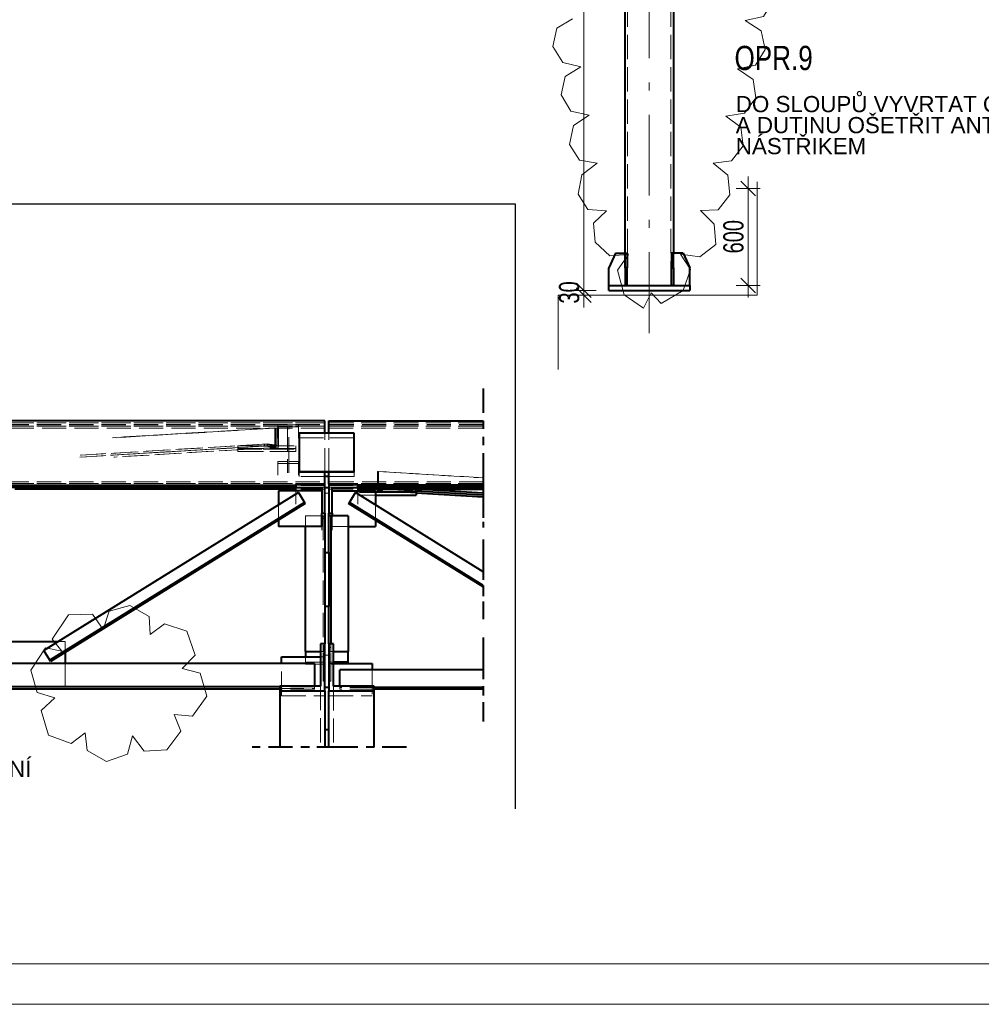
# Model space of a CAD drawing. Header units: metres. Extents: x 235 to 340, y 94 to 153.
# Tile 5 of 48: x 256 to 268, y 94 to 106. Entities that reach past the tile are written whole.
import ezdxf

# ---------------------------------------------------------------- set-up
doc = ezdxf.new("R2010")
doc.units = ezdxf.units.M
for name, pattern in [('__RA_15', [1.7, 1, -0.3, 0.1, -0.3]), ('__RA_2', [0.4, 0.3, -0.1]), ('__RA_4', [0.6, 0.3, -0.1, 0, -0.1, 0, -0.1])]:
    doc.linetypes.add(name, pattern=pattern)
for name, color, linetype, lineweight in [('OSY', 204, '__RA_15', 13), ('POPIS', 7, 'Continuous', 13), ('SRAFY', 254, 'Continuous', 18), ('Standard', 7, 'Continuous', 40), ('VYZTUZ', 11, 'Continuous', 50)]:
    doc.layers.add(name, color=color, linetype=linetype, lineweight=lineweight)
doc.styles.add('ARIAL', font='ARIAL.TTF')

msp = doc.modelspace()

# ---------------------------------------------------------------- linework, layer by layer
at = {"layer": 'OSY', "color": 204, "linetype": '__RA_15', "lineweight": 13}
msp.add_line((264.044, 102.29), (264.044, 124.551), dxfattribs=at)
at = {"layer": 'SRAFY', "color": 136, "linetype": 'Continuous', "lineweight": 18}
for points in [[(234.859, 93.986), (339.859, 93.986), (339.859, 153.386), (234.859, 153.386), (234.859, 93.986)], [(235.359, 94.486), (339.359, 94.486), (339.359, 152.886), (235.359, 152.886), (235.359, 94.486)]]:
    msp.add_lwpolyline(points, dxfattribs=at)
at = {"layer": 'Standard', "color": 1, "linetype": 'Continuous', "lineweight": 40}
for p, q in [((263.744, 103.278), (263.744, 115.778)), ((264.344, 115.778), (264.344, 103.278)), ((263.624, 103.278), (263.544, 103.098)), ((263.624, 103.278), (263.744, 103.278)), ((263.744, 103.278), (263.768, 103.278)), ((263.744, 103.098), (263.744, 103.278)), ((263.768, 103.278), (263.768, 103.098)), ((264.344, 103.278), (264.32, 103.278)), ((264.32, 103.278), (264.32, 103.098)), ((264.464, 103.278), (264.344, 103.278)), ((264.344, 103.098), (264.344, 103.278)), ((264.464, 103.278), (264.544, 103.098)), ((263.544, 102.878), (263.544, 103.098)), ((263.744, 103.098), (263.744, 102.878)), ((263.768, 103.098), (263.744, 103.098)), ((263.768, 102.878), (263.768, 103.098)), ((264.32, 102.878), (264.32, 103.098)), ((264.32, 103.098), (264.344, 103.098)), ((264.344, 103.098), (264.344, 102.878)), ((264.544, 102.878), (264.544, 103.098)), ((263.544, 102.818), (263.544, 102.878)), ((263.544, 102.878), (263.744, 102.878)), ((263.544, 102.818), (264.544, 102.818)), ((263.744, 102.878), (263.768, 102.878)), ((263.744, 102.878), (263.768, 102.878)), ((263.768, 102.878), (264.32, 102.878)), ((264.344, 102.878), (264.32, 102.878)), ((264.32, 102.878), (264.344, 102.878)), ((264.344, 102.878), (264.544, 102.878)), ((264.544, 102.878), (264.544, 102.818)), ((260.031, 101.206), (246.467, 101.206)), ((260.031, 101.05), (260.031, 101.206)), ((260.079, 101.05), (260.079, 101.206)), ((260.079, 101.206), (261.99, 101.206)), ((260.391, 101.05), (259.711, 101.05)), ((259.711, 101.05), (259.711, 100.572)), ((260.391, 100.572), (260.391, 101.05)), ((259.711, 100.572), (259.711, 100.568)), ((260.391, 100.572), (259.711, 100.572)), ((260.391, 100.568), (259.711, 100.568)), ((260.031, 100.421), (260.031, 100.568)), ((260.079, 100.517), (260.031, 100.517)), ((260.079, 100.514), (260.031, 100.514)), ((260.079, 100.421), (260.079, 100.568)), ((260.391, 100.568), (260.391, 100.572)), ((246.467, 100.409), (259.671, 100.409)), ((259.671, 100.383), (246.467, 100.383)), ((246.467, 100.383), (259.671, 100.383)), ((260.031, 100.421), (259.671, 100.421)), ((259.671, 100.421), (259.671, 100.381)), ((259.671, 100.381), (259.991, 100.381)), ((259.671, 100.339), (259.671, 100.381)), ((259.991, 100.381), (259.991, 100.06)), ((260.031, 100.06), (260.031, 100.421)), ((260.079, 100.377), (260.031, 100.377)), ((260.079, 100.421), (260.079, 100.06)), ((260.439, 100.421), (260.079, 100.421)), ((260.119, 100.381), (260.439, 100.381)), ((260.119, 100.06), (260.119, 100.381)), ((260.439, 100.381), (260.439, 100.421)), ((261.99, 100.409), (260.439, 100.409)), ((260.439, 100.383), (261.99, 100.383)), ((261.99, 100.383), (260.439, 100.383)), ((260.439, 100.381), (260.439, 100.339)), ((259.671, 100.358), (256.195, 100.358)), ((259.702, 100.318), (256.551, 98.364)), ((259.991, 100.339), (259.455, 100.339)), ((259.455, 100.339), (259.455, 100.165)), ((259.702, 100.318), (259.778, 100.195)), ((260.119, 100.339), (260.655, 100.339)), ((260.333, 100.195), (260.409, 100.318)), ((261.99, 99.337), (260.409, 100.318)), ((261.159, 100.358), (260.439, 100.358)), ((260.439, 100.358), (261.99, 100.358)), ((260.655, 100.339), (260.655, 100.165)), ((260.655, 100.326), (261.159, 100.326)), ((260.655, 100.285), (261.159, 100.285)), ((261.99, 100.308), (261.159, 100.358)), ((261.159, 100.326), (261.159, 100.358)), ((261.99, 100.284), (261.159, 100.334)), ((261.159, 100.326), (261.159, 100.285)), ((261.99, 100.259), (261.159, 100.309)), ((259.778, 100.195), (256.627, 98.242)), ((259.786, 100.182), (256.635, 98.228)), ((259.778, 100.195), (259.786, 100.182)), ((260.324, 100.182), (260.333, 100.195)), ((261.99, 99.149), (260.324, 100.182)), ((261.99, 99.168), (260.333, 100.195)), ((259.991, 100.023), (259.991, 100.06)), ((259.991, 100.06), (260.031, 100.06)), ((259.991, 99.899), (259.991, 100.023)), ((260.031, 100.019), (259.991, 100.019)), ((260.031, 100.06), (260.031, 100.056)), ((260.031, 100.056), (260.031, 99.577)), ((260.079, 100.06), (260.119, 100.06)), ((260.079, 100.056), (260.079, 100.06)), ((260.079, 99.577), (260.079, 100.056)), ((260.103, 100.03), (260.079, 100.03)), ((260.103, 100.03), (260.103, 98.445)), ((260.119, 100.027), (260.103, 100.027)), ((260.119, 100.06), (260.119, 100.027)), ((260.319, 100.03), (260.119, 100.03)), ((260.319, 100.03), (260.319, 98.35)), ((259.455, 99.977), (259.455, 99.899)), ((259.991, 99.899), (259.455, 99.899)), ((259.791, 98.35), (259.791, 99.899)), ((260.319, 99.899), (260.655, 99.899)), ((260.655, 99.977), (260.655, 99.899)), ((260.031, 99.577), (260.031, 98.908)), ((260.031, 99.577), (260.079, 99.577)), ((260.079, 99.577), (260.079, 98.908)), ((260.031, 98.908), (260.031, 98.445)), ((260.079, 98.908), (260.031, 98.908)), ((260.079, 98.445), (260.079, 98.908)), ((256.135, 98.475), (256.729, 98.475)), ((260.031, 98.445), (259.975, 98.445)), ((259.975, 98.445), (259.975, 97.921)), ((260.031, 97.863), (260.031, 98.445)), ((260.079, 98.445), (260.079, 97.863)), ((260.135, 98.445), (260.079, 98.445)), ((260.135, 97.921), (260.135, 98.445)), ((256.627, 98.242), (256.551, 98.364)), ((256.815, 98.34), (256.815, 98.203)), ((259.791, 98.35), (259.791, 98.283)), ((259.791, 98.35), (259.975, 98.35)), ((260.135, 98.35), (260.319, 98.35)), ((260.319, 98.217), (260.319, 98.35)), ((259.903, 98.203), (246.467, 98.203)), ((256.635, 98.228), (256.627, 98.242)), ((259.495, 98.283), (259.975, 98.283)), ((259.495, 98.203), (259.495, 98.283)), ((259.903, 98.203), (259.903, 97.921)), ((260.319, 98.217), (260.135, 98.217)), ((260.135, 98.203), (260.615, 98.203)), ((260.319, 98.203), (260.319, 98.217)), ((260.615, 98.203), (260.615, 98.123)), ((261.99, 98.123), (260.215, 98.123)), ((260.215, 97.921), (260.215, 98.123)), ((259.471, 97.915), (246.467, 97.915)), ((259.471, 97.883), (246.467, 97.883)), ((259.471, 97.921), (259.471, 97.863)), ((259.975, 97.921), (259.471, 97.921)), ((259.471, 97.863), (260.031, 97.863)), ((259.471, 97.863), (259.471, 97.169)), ((260.031, 97.91), (260.079, 97.91)), ((260.031, 97.863), (260.031, 97.169)), ((260.079, 97.863), (260.639, 97.863)), ((260.079, 97.169), (260.079, 97.863)), ((260.639, 97.921), (260.135, 97.921)), ((260.639, 97.863), (260.639, 97.921)), ((261.99, 97.907), (260.639, 97.907)), ((261.99, 97.883), (260.639, 97.883)), ((260.639, 97.169), (260.639, 97.863)), ((260.079, 97.381), (260.031, 97.381))]:
    msp.add_line(p, q, dxfattribs=at)
at = {"layer": 'Standard', "color": 136, "linetype": '__RA_2', "lineweight": 18}
for p, q in [((263.776, 102.878), (263.776, 115.778)), ((264.312, 102.878), (264.312, 115.778)), ((263.768, 103.098), (263.744, 103.098)), ((264.32, 103.098), (264.344, 103.098)), ((263.768, 102.878), (263.744, 102.878)), ((264.344, 102.878), (264.32, 102.878)), ((260.031, 101.18), (246.467, 101.18)), ((246.467, 101.18), (260.031, 101.18)), ((246.467, 101.16), (260.031, 101.16)), ((246.467, 101.155), (260.031, 101.155)), ((260.031, 101.137), (246.467, 101.137)), ((246.467, 101.137), (260.031, 101.137)), ((260.031, 101.113), (246.467, 101.113)), ((259.441, 101.118), (257.404, 100.996)), ((259.409, 101.116), (257.404, 100.996)), ((257.446, 100.996), (259.455, 101.116)), ((257.446, 100.996), (259.422, 101.114)), ((259.409, 101.116), (259.422, 101.114)), ((259.409, 100.901), (259.409, 101.116)), ((259.422, 101.114), (259.422, 100.875)), ((259.455, 101.116), (259.441, 101.118)), ((259.441, 101.118), (259.441, 100.903)), ((259.703, 101.155), (259.447, 101.155)), ((259.447, 101.155), (259.447, 101.13)), ((259.447, 101.13), (259.566, 101.13)), ((259.447, 101.13), (259.447, 100.99)), ((259.455, 100.877), (259.455, 101.116)), ((259.566, 101.13), (259.566, 100.702)), ((259.584, 101.13), (259.703, 101.13)), ((259.584, 100.702), (259.584, 101.13)), ((259.703, 101.13), (259.703, 101.155)), ((259.703, 101.13), (259.703, 100.99)), ((260.079, 101.18), (261.99, 101.18)), ((261.99, 101.18), (260.079, 101.18)), ((261.99, 101.16), (260.079, 101.16)), ((261.99, 101.155), (260.079, 101.155)), ((260.079, 101.137), (261.99, 101.137)), ((261.99, 101.137), (260.079, 101.137)), ((260.079, 101.113), (261.99, 101.113)), ((259.711, 101.047), (260.391, 101.047)), ((259.711, 100.995), (260.391, 100.995)), ((260.391, 100.992), (259.711, 100.992)), ((260.031, 100.568), (260.031, 101.05)), ((260.079, 100.568), (260.079, 101.05)), ((259.317, 100.894), (256.999, 100.755)), ((259.284, 100.892), (256.999, 100.755)), ((259.317, 100.918), (257.002, 100.779)), ((259.284, 100.916), (257.002, 100.779)), ((259.441, 100.903), (257.378, 100.779)), ((259.409, 100.901), (257.378, 100.779)), ((259.455, 100.877), (257.417, 100.755)), ((259.422, 100.875), (257.417, 100.755)), ((258.951, 100.896), (259.671, 100.896)), ((258.951, 100.896), (258.951, 100.864)), ((259.566, 100.896), (258.951, 100.896)), ((259.671, 100.864), (258.951, 100.864)), ((258.951, 100.864), (258.951, 100.823)), ((258.951, 100.864), (259.566, 100.864)), ((258.951, 100.823), (258.951, 100.864)), ((258.951, 100.855), (259.671, 100.855)), ((259.566, 100.855), (258.951, 100.855)), ((259.284, 100.916), (259.409, 100.901)), ((259.284, 100.892), (259.284, 100.916)), ((259.422, 100.875), (259.284, 100.892)), ((259.317, 100.918), (259.317, 100.894)), ((259.441, 100.903), (259.317, 100.918)), ((259.317, 100.894), (259.455, 100.877)), ((259.566, 100.896), (259.566, 100.864)), ((259.671, 100.864), (259.671, 100.896)), ((259.671, 100.823), (259.671, 100.864)), ((259.671, 100.823), (258.951, 100.823)), ((258.951, 100.823), (259.566, 100.823)), ((259.447, 100.702), (259.447, 100.677)), ((259.566, 100.702), (259.447, 100.702)), ((259.447, 100.677), (259.703, 100.677)), ((259.447, 100.677), (259.447, 100.534)), ((259.566, 100.702), (259.566, 100.559)), ((259.584, 100.702), (259.584, 100.559)), ((259.703, 100.702), (259.584, 100.702)), ((259.703, 100.677), (259.703, 100.702)), ((259.703, 100.677), (259.703, 100.534)), ((259.711, 100.517), (259.711, 100.568)), ((259.711, 100.514), (259.711, 100.517)), ((260.031, 100.517), (259.711, 100.517)), ((260.031, 100.514), (259.711, 100.514)), ((260.391, 100.517), (260.079, 100.517)), ((260.391, 100.514), (260.079, 100.514)), ((260.391, 100.568), (260.391, 100.517)), ((260.391, 100.517), (260.391, 100.514)), ((260.693, 100.578), (260.679, 100.577)), ((260.679, 100.577), (260.679, 100.338)), ((260.679, 100.577), (261.99, 100.498)), ((261.99, 100.5), (260.693, 100.578)), ((260.693, 100.363), (260.693, 100.578)), ((246.467, 100.451), (260.031, 100.451)), ((260.031, 100.427), (246.467, 100.427)), ((246.467, 100.427), (260.031, 100.427)), ((260.031, 100.404), (246.467, 100.404)), ((259.671, 100.409), (260.031, 100.409)), ((260.031, 100.383), (259.671, 100.383)), ((259.671, 100.383), (260.031, 100.383)), ((261.99, 100.451), (260.079, 100.451)), ((260.079, 100.427), (261.99, 100.427)), ((261.99, 100.427), (260.079, 100.427)), ((260.439, 100.409), (260.079, 100.409)), ((260.079, 100.404), (261.99, 100.404)), ((260.079, 100.383), (260.439, 100.383)), ((260.439, 100.383), (260.079, 100.383)), ((260.817, 100.378), (260.693, 100.363)), ((261.159, 100.358), (260.817, 100.378)), ((260.817, 100.354), (260.817, 100.378)), ((260.031, 100.358), (259.671, 100.358)), ((259.671, 100.173), (259.671, 100.339)), ((260.079, 100.309), (260.031, 100.309)), ((260.079, 100.358), (260.439, 100.358)), ((260.439, 100.339), (260.439, 100.173)), ((260.439, 100.326), (260.655, 100.326)), ((261.159, 100.317), (260.439, 100.317)), ((260.439, 100.285), (260.655, 100.285)), ((260.679, 100.338), (260.817, 100.354)), ((260.874, 100.326), (260.679, 100.338)), ((261.99, 100.285), (260.693, 100.363)), ((261.159, 100.334), (260.817, 100.354)), ((261.159, 100.309), (260.874, 100.326)), ((259.455, 100.165), (259.455, 99.977)), ((260.655, 100.165), (260.655, 99.977)), ((259.791, 99.899), (259.791, 100.03)), ((260.031, 100.03), (259.791, 100.03)), ((259.991, 100.016), (260.007, 100.016)), ((260.007, 100.03), (260.007, 98.35)), ((260.079, 100.025), (260.119, 100.025)), ((260.119, 100.03), (260.103, 100.03)), ((260.119, 100.027), (260.119, 99.851)), ((259.991, 99.851), (259.991, 99.899)), ((260.007, 99.998), (260.031, 99.998)), ((260.119, 99.899), (260.319, 99.899)), ((256.729, 98.475), (256.815, 98.475)), ((256.815, 98.475), (256.815, 98.34)), ((260.103, 98.445), (260.103, 98.35)), ((259.975, 98.35), (260.031, 98.35)), ((260.007, 98.194), (260.007, 98.338)), ((260.079, 98.304), (260.031, 98.304)), ((260.079, 98.4), (260.103, 98.4)), ((260.079, 98.35), (260.103, 98.35)), ((260.103, 98.35), (260.135, 98.35)), ((260.103, 98.338), (260.103, 98.194)), ((256.815, 98.203), (256.815, 97.915)), ((259.495, 97.803), (259.495, 98.203)), ((259.791, 98.283), (259.791, 98.217)), ((260.031, 98.217), (259.791, 98.217)), ((259.791, 98.217), (259.791, 98.194)), ((259.791, 98.194), (260.007, 98.194)), ((259.975, 98.283), (260.031, 98.283)), ((260.007, 98.194), (260.007, 97.982)), ((260.135, 98.217), (260.079, 98.217)), ((260.079, 98.203), (260.135, 98.203)), ((260.103, 97.982), (260.103, 98.194)), ((260.103, 98.194), (260.319, 98.194)), ((260.319, 98.194), (260.319, 98.203)), ((260.615, 98.123), (260.615, 97.803)), ((260.007, 97.982), (260.031, 97.982)), ((260.079, 97.982), (260.103, 97.982)), ((259.903, 97.915), (259.471, 97.915)), ((259.471, 97.892), (259.903, 97.892)), ((259.903, 97.883), (259.471, 97.883)), ((259.903, 97.921), (259.903, 97.915)), ((259.903, 97.915), (259.903, 97.883)), ((259.975, 97.227), (259.975, 97.921)), ((260.135, 97.921), (260.135, 97.227)), ((260.215, 97.907), (260.215, 97.921)), ((260.639, 97.907), (260.215, 97.907)), ((260.215, 97.883), (260.215, 97.907)), ((260.639, 97.883), (260.215, 97.883)), ((259.495, 97.803), (260.031, 97.803)), ((260.079, 97.803), (260.615, 97.803))]:
    msp.add_line(p, q, dxfattribs=at)
at = {"layer": 'Standard', "color": 7, "linetype": 'Continuous', "lineweight": 13}
for p, q in [((265.377, 104.159), (265.377, 102.758)), ((265.377, 102.758), (262.917, 102.758)), ((262.917, 102.758), (262.917, 101.838))]:
    msp.add_line(p, q, dxfattribs=at)
at = {"layer": 'Standard', "color": 1, "linetype": '__RA_4', "lineweight": 40}
for p, q in [((261.99, 101.605), (261.99, 100.01)), ((261.99, 100.756), (261.99, 99.909)), ((261.99, 100.706), (261.99, 99.885)), ((261.99, 100.443), (261.99, 100.349)), ((261.99, 100.417), (261.99, 100.324)), ((261.99, 100.318), (261.99, 100.225)), ((261.99, 99.737), (261.99, 98.768)), ((261.99, 99.568), (261.99, 98.749)), ((261.99, 98.523), (261.99, 97.507)), ((261.99, 98.307), (261.99, 97.483)), ((260.431, 97.169), (259.071, 97.169)), ((261.039, 97.169), (259.679, 97.169))]:
    msp.add_line(p, q, dxfattribs=at)
at = {"layer": 'Standard', "color": 204, "linetype": 'Continuous', "lineweight": 13}
for points in [[(265.232, 106.156), (265.455, 106.205), (265.577, 106.402)], [(263.095, 106.178), (262.9, 106.061), (262.85, 105.836)], [(265.477, 105.799), (265.426, 106.029), (265.232, 106.156)], [(262.85, 105.836), (262.973, 105.637), (263.197, 105.583)], [(265.134, 105.56), (265.356, 105.604), (265.477, 105.799)], [(263.197, 105.583), (263.003, 105.462), (262.952, 105.236)], [(265.363, 105.199), (265.327, 105.428), (265.134, 105.56)], [(262.952, 105.236), (263.075, 105.037), (263.299, 104.987)], [(264.992, 104.974), (265.221, 105.01), (265.363, 105.199)], [(263.299, 104.987), (263.106, 104.859), (263.057, 104.624)], [(265.204, 104.608), (265.175, 104.838), (264.992, 104.974)], [(263.057, 104.624), (263.18, 104.428), (263.4, 104.392)], [(264.834, 104.391), (265.062, 104.421), (265.204, 104.608)], [(263.4, 104.392), (263.211, 104.249), (263.164, 104.009)], [(265.039, 104.002), (265.014, 104.245), (264.834, 104.391)], [(263.164, 104.009), (263.285, 103.819), (263.513, 103.801)], [(264.676, 103.808), (264.897, 103.816), (265.039, 104.002)], [(263.513, 103.801), (263.354, 103.649), (263.374, 103.413)], [(264.868, 103.387), (264.848, 103.639), (264.676, 103.808)], [(263.374, 103.413), (263.556, 103.247), (263.787, 103.263)], [(264.431, 103.268), (264.668, 103.232), (264.868, 103.387)], [(263.787, 103.263), (263.65, 103.067), (263.731, 102.764)], [(264.462, 102.817), (264.552, 103.077), (264.431, 103.268)], [(264.066, 102.787), (264.189, 102.657), (264.462, 102.817)], [(263.731, 102.764), (263.974, 102.596), (264.066, 102.787)]]:
    msp.add_lwpolyline(points, dxfattribs=at)
at = {"layer": 'Standard', "color": 7, "linetype": 'Continuous', "lineweight": 25}
msp.add_lwpolyline([(262.39, 96.403), (262.39, 103.883), (246.067, 103.883), (246.067, 96.403)], dxfattribs=at)
at = {"layer": 'Standard', "color": 7, "linetype": 'Continuous', "lineweight": 13}
for points in [[(257.618, 98.921), (257.36, 98.849), (257.288, 98.621)], [(257.868, 98.559), (257.857, 98.785), (257.618, 98.921)], [(256.859, 98.804), (256.655, 98.505), (256.777, 98.353)], [(257.288, 98.621), (257.153, 98.811), (256.859, 98.804)], [(258.322, 98.602), (258.046, 98.692), (257.868, 98.559)], [(258.263, 98.14), (258.425, 98.305), (258.322, 98.602)], [(256.777, 98.353), (256.572, 98.395), (256.391, 98.119)], [(256.391, 98.119), (256.469, 97.843), (256.69, 97.776)], [(258.569, 97.797), (258.486, 98.084), (258.263, 98.14)], [(256.69, 97.776), (256.518, 97.621), (256.612, 97.314)], [(258.167, 97.572), (258.394, 97.549), (258.569, 97.797)], [(258.074, 97.133), (258.246, 97.364), (258.167, 97.572)], [(256.612, 97.314), (256.89, 97.213), (257.066, 97.345)], [(257.066, 97.345), (257.087, 97.127), (257.33, 96.992)], [(257.33, 96.992), (257.586, 97.081), (257.651, 97.307)], [(257.651, 97.307), (257.793, 97.118), (258.074, 97.133)]]:
    msp.add_lwpolyline(points, dxfattribs=at)
at = {"layer": 'VYZTUZ', "color": 171, "linetype": 'Continuous', "lineweight": 18}
for p, q in [((263.235, 102.818), (263.235, 115.818)), ((265.357, 103.988), (265.177, 104.168)), ((265.267, 104.078), (265.267, 104.228)), ((265.267, 104.078), (265.117, 104.078)), ((265.267, 104.078), (265.417, 104.078)), ((265.357, 102.788), (265.177, 102.968)), ((263.235, 102.818), (263.085, 102.818)), ((263.325, 102.728), (263.145, 102.908)), ((263.325, 102.668), (263.145, 102.848)), ((263.235, 102.818), (263.385, 102.818)), ((263.235, 102.758), (263.235, 102.818)), ((265.267, 102.878), (265.117, 102.878)), ((265.267, 102.878), (265.417, 102.878)), ((265.267, 102.878), (265.267, 102.728)), ((263.235, 102.758), (263.085, 102.758)), ((263.235, 102.758), (263.385, 102.758)), ((263.235, 102.758), (263.235, 102.608))]:
    msp.add_line(p, q, dxfattribs=at)
msp.add_lwpolyline([(265.267, 102.878), (265.267, 103.188), (265.267, 103.188), (265.267, 104.078)], dxfattribs=at)

# ---------------------------------------------------------------- texts
at = {"layer": 'POPIS', "color": 204, "linetype": 'Continuous', "lineweight": 13, "attachment_point": 7, "style": 'ARIAL'}
for s, insert, char_height, width in [('\\W0.77;OPR.9', (265.098, 105.539), 0.3, 0.11538), ('\\W0.99;DO\\~SLOUPŮ\\~VYVRTAT\\~OTVORY\\~7x\\~20mm', (265.114, 105.02), 0.2, 0.09912), ('\\W0.99;A\\~DUTINU\\~OŠETŘIT\\~ANTIKOROZNÍM', (265.114, 104.76), 0.2, 0.09912), ('\\W0.99;NÁSTŘIKEM', (265.114, 104.5), 0.2, 0.09912), ('\\W0.99;2xL80/8-1300mm+PŘEPLÁTOVÁNÍ', (251.964, 96.797), 0.2, 0.09912)]:
    msp.add_mtext(s, dxfattribs=dict(at, insert=insert, char_height=char_height, width=width))
at = {"layer": 'VYZTUZ', "color": 171, "linetype": 'Continuous', "lineweight": 18, "char_height": 0.25, "width": 0.08929, "attachment_point": 7, "rotation": 90, "style": 'ARIAL'}
for s, insert in [('\\W0.71;600', (265.213, 103.275)), ('\\W0.71;30', (263.18, 102.655))]:
    msp.add_mtext(s, dxfattribs=dict(at, insert=insert))

doc.saveas('drawing.dxf')
